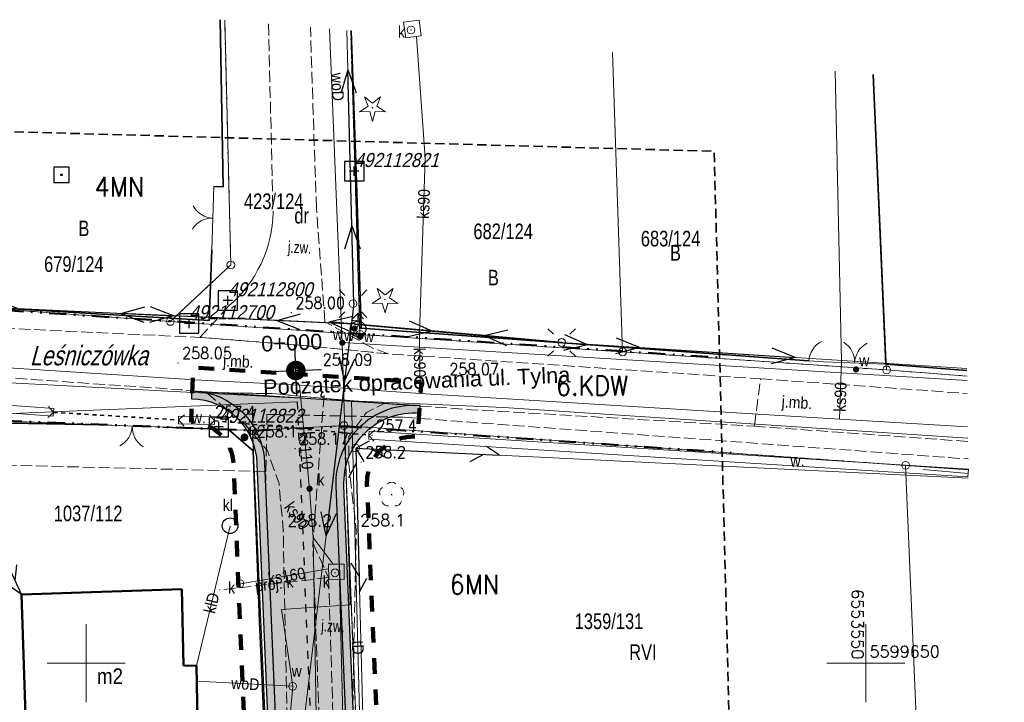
# Model space of a CAD drawing. Header units: metres. Extents: x 6553410 to 6553682, y 5599441 to 5599693.
# Tile 18 of 19: x 6553496 to 6553559, y 5599647 to 5599691. Entities that reach past the tile are written whole.
import ezdxf
from ezdxf.enums import TextEntityAlignment as Align

# ---------------------------------------------------------------- set-up
doc = ezdxf.new("R2010")
doc.units = ezdxf.units.M
doc.header["$LTSCALE"] = 0.5
for name, pattern in [('1 1', [2, 1, -1]), ('1.5_0.5', [2, 1.5, -0.5]), ('2', [0.9, 0.6, -0.3]), ('219-500', [0]), ('egkk-500', [2, 1.5, -0.5]), ('egug-500', [1, 0.5, -0.5]), ('GAW', [5.1, 2.2, -0.97, 0, -0.96, 0, -0.97]), ('otkz_500', [1, 0.5, -0.5]), ('otob_500', [0]), ('otof_500', [0]), ('suep_nn_500', [0]), ('sutp_500', [0])]:
    doc.linetypes.add(name, pattern=pattern)
doc.layers.get('0').update_dxf_attribs({"color": 2, "linetype": 'CONTINUOUS', "lineweight": 5})
for name, color, linetype in [('202-punkt graniczny', 7, 'CONTINUOUS'), ('210-oznaczenie konturu użytku gruntowego', 7, 'CONTINUOUS'), ('211-numer działki ewidencyjnej', 7, 'CONTINUOUS'), ('217-kontur klasyfikacyjny', 7, 'CONTINUOUS'), ('218-kontur użytku gruntowego', 7, 'CONTINUOUS'), ('219-działka ewidencyjna', 7, 'CONTINUOUS'), ('312-budynek ewidencyjny', 7, 'CONTINUOUS'), ('312-oznaczenie budynku ewidencyjnego-Atr117', 7, 'CONTINUOUS'), ('994-Nazwa ulicy', 7, 'CONTINUOUS'), ('brama', 7, 'CONTINUOUS'), ('budynek projektowany (punkt)', 7, 'CONTINUOUS'), ('drzewo iglaste', 7, 'CONTINUOUS'), ('drzewo liściaste', 7, 'CONTINUOUS'), ('furtka', 7, 'CONTINUOUS'), ('ga_kilometraz_opis', 7, 'CONTINUOUS'), ('hydrant', 7, 'CONTINUOUS'), ('jezdnia', 7, 'CONTINUOUS'), ('jezdnia-Atr17', 7, 'CONTINUOUS'), ('komora podziemna', 7, 'CONTINUOUS'), ('latarnia', 7, 'CONTINUOUS'), ('ogrodzenie trwałe', 7, 'CONTINUOUS'), ('osadnik  szambo', 7, 'CONTINUOUS'), ('osadnik  szambo-Atr17', 7, 'CONTINUOUS'), ('OTRN_O', 7, 'CONTINUOUS'), ('PROJ_JP', 4, 'CONTINUOUS'), ('przepust', 7, 'CONTINUOUS'), ('przewód elektroenergetyczny niskiego napięcia', 7, 'CONTINUOUS'), ('przewód gazowy - ob. projektowany', 7, 'CONTINUOUS'), ('przewód kanalizacyjny', 7, 'CONTINUOUS'), ('przewód kanalizacyjny - ob. projektowany', 7, 'CONTINUOUS'), ('przewód kanalizacyjny - ob. projektowany-Atr1', 7, 'CONTINUOUS'), ('przewód kanalizacyjny-Atr1', 7, 'CONTINUOUS'), ('przewód telekomunikacyjny napowietrzny', 7, 'CONTINUOUS'), ('przewód telekomunikacyjny podziemny', 7, 'CONTINUOUS'), ('przewód telekomunikacyjny podziemny-Atr1', 7, 'CONTINUOUS'), ('przewód wodociągowy', 7, 'CONTINUOUS'), ('przewód wodociągowy-Atr1', 7, 'CONTINUOUS'), ('PWYMIAR', 7, 'CONTINUOUS'), ('rzędna', 7, 'CONTINUOUS'), ('rów przydrożny (linia)', 7, 'CONTINUOUS'), ('rów przydrożny (linia)-Atr17', 7, 'CONTINUOUS'), ('studnia kanalizacyjna', 7, 'CONTINUOUS'), ('studnia kanalizacyjna-Atr17', 7, 'CONTINUOUS'), ('Szczegółowa osnowa geodezyjna pozioma', 7, 'CONTINUOUS'), ('Szczegółowa osnowa geodezyjna pozioma-Atr103', 7, 'CONTINUOUS'), ('słup przewodów napowietrznych', 7, 'CONTINUOUS'), ('słupek telekomunikacyjny', 7, 'CONTINUOUS'), ('słupek telekomunikacyjny-Atr17', 7, 'CONTINUOUS'), ('właz do komory lub kanału - okrągły', 7, 'CONTINUOUS'), ('właz do komory lub kanału - okrągły-Atr17', 7, 'CONTINUOUS'), ('Zakres', 7, 'CONTINUOUS'), ('zasuwa lub zawór', 7, 'CONTINUOUS'), ('zasuwa lub zawór-Atr17', 7, 'CONTINUOUS'), ('zzz.gaTrasa', 7, 'CONTINUOUS'), ('zzz.gaTrasaKM', 7, 'CONTINUOUS')]:
    doc.layers.add(name, color=color, linetype=linetype)
for name, color, linetype, lineweight, true_color in [('OTO', 7, 'CONTINUOUS', 20, 0x000000), ('OTRN', 7, 'CONTINUOUS', 20, 0x000000), ('OTRS', 7, 'CONTINUOUS', 20, 0x000000), ('OTRS_O', 7, 'CONTINUOUS', 20, 0x000000)]:
    doc.layers.add(name, color=color, linetype=linetype, lineweight=lineweight, true_color=true_color)
doc.styles.add('BDOT', font='SIMPLEX', dxfattribs={"width": 0.9})
doc.styles.add('GA4-ATR-TEXT', font='arial.ttf', dxfattribs={"width": 0.9})
doc.styles.add('GA_OPIS_1', font='arial.ttf')
doc.styles.add('MZSK', font='SIMPLEX', dxfattribs={"width": 0.9, "height": 0.75})
doc.styles.get("Standard").update_dxf_attribs({"font": 'Working1250', "width": 0.75})
doc.linetypes.add('902-500', pattern='A,3.75,0,[1,ksztalty.shx,S=0.5,R=0,X=0,Y=0],3.75', length=7.5)
doc.linetypes.add('OTOO', pattern='A,7.5,[30,msgB.shx,S=1.28,R=0,X=0,Y=0],7.5', length=15)

# ---------------------------------------------------------------- blocks, each defined once
blk = doc.blocks.new('SUKM')
at = {"color": 0, "linetype": 'Continuous'}
blk.add_circle((0, 0), 0.5, dxfattribs=at)
blk = doc.blocks.new('US15')
at = {"color": 0, "linetype": 'Continuous', "lineweight": 13}
blk.add_circle((0, 0), 0.25, dxfattribs=at)
blk = doc.blocks.new('PW01')
at = {"linetype": 'Continuous', "lineweight": 13}
h = blk.add_hatch(color=0, dxfattribs=at)
edge = h.paths.add_edge_path()
edge.add_arc((0, 0), 0.045, 0, 360)
blk = doc.blocks.new('US09')
at = {"linetype": 'Continuous', "lineweight": 0}
h = blk.add_hatch(color=0, dxfattribs=at)
edge = h.paths.add_edge_path()
edge.add_arc((0, 0), 0.25, 0, 360)
blk = doc.blocks.new('US22')
at = {"color": 0, "linetype": 'Continuous', "lineweight": 13}
blk.add_circle((0, 0), 0.25, dxfattribs=at)
blk = doc.blocks.new('US25')
at = {"linetype": 'Continuous', "lineweight": 0}
h = blk.add_hatch(color=0, dxfattribs=at)
edge = h.paths.add_edge_path()
edge.add_arc((0, 0), 0.2, 0, 360)
blk = doc.blocks.new('SM01')
at = {"color": 0, "linetype": 'Continuous', "lineweight": 13}
for p, q in [((-0.53, 0.531), (-0.883, 0.884)), ((0.531, 0.531), (0.884, 0.884)), ((-0.53, -0.53), (-0.883, -0.883)), ((0.531, -0.53), (0.884, -0.883))]:
    blk.add_line(p, q, dxfattribs=at)
blk.add_circle((0, 0), 0.25, dxfattribs=at)
blk = doc.blocks.new('SUWH')
at = {"color": 0, "linetype": 'Continuous'}
for p in [(-0.354, 0.646), (0, 0.5), (0.354, 0.646)]:
    blk.add_line(p, (0, 1), dxfattribs=at)
blk.add_circle((0, 0), 0.5, dxfattribs=at)
blk = doc.blocks.new('OP011')
at = {"linetype": 'Continuous', "lineweight": 13}
h = blk.add_hatch(color=0, dxfattribs=at)
edge = h.paths.add_edge_path()
edge.add_arc((0, 0), 0.05, 0, 360)
at = {"color": 0, "linetype": 'Continuous', "lineweight": 13}
for p, q in [((-0.283, 0.093), (-0.512, 0.706)), ((-0.512, 0.706), (0, 0.299)), ((0, 0.299), (0.512, 0.706)), ((0.512, 0.706), (0.283, 0.093)), ((-0.828, -0.268), (-0.283, 0.093)), ((0.283, 0.093), (0.828, -0.268)), ((-0.175, -0.24), (-0.828, -0.268)), ((0, -0.87), (-0.175, -0.24)), ((0.175, -0.24), (0, -0.87)), ((0.828, -0.268), (0.175, -0.24))]:
    blk.add_line(p, q, dxfattribs=at)
blk = doc.blocks.new('OP021')
at = {"linetype": 'Continuous', "lineweight": 13}
h = blk.add_hatch(color=0, dxfattribs=at)
edge = h.paths.add_edge_path()
edge.add_arc((0, 0), 0.05, 0, 360)
at = {"color": 0, "linetype": 'Continuous', "lineweight": 13}
for centre, start, end in [((0, 0.4), 49.272, 130.728), ((-0.38, 0.124), 121.308, 202.548), ((0.38, 0.124), 337.452, 58.692), ((-0.235, -0.324), 193.221, 274.871), ((0.235, -0.324), 265.129, 346.779)]:
    blk.add_arc(centre, 0.4, start, end, dxfattribs=at)
blk = doc.blocks.new('SUEP1')
at = {"color": 0, "linetype": 'Continuous'}
for p, q in [((0, 0), (5, 0)), ((5, 0), (3.5, 0.5)), ((5, 0), (3.5, -0.5)), ((5, 0), (15, 0)), ((15, 0), (13.5, 0.5)), ((15, 0), (13.5, -0.5))]:
    blk.add_line(p, q, dxfattribs=at)
blk = doc.blocks.new('SUTP')
at = {"color": 0, "linetype": 'Continuous'}
for p, q in [((0, 0), (0.866, 0.5)), ((0, 0), (9.232, 0)), ((1.866, -0.5), (1, 0)), ((7.366, -0.5), (8.232, 0)), ((9.232, 0), (8.366, 0.5))]:
    blk.add_line(p, q, dxfattribs=at)
blk = doc.blocks.new('IB05')
at = {"color": 0, "linetype": 'Continuous', "lineweight": 13}
for q in [(0.354, 0.354), (0.354, -0.354)]:
    blk.add_line((0, 0), q, dxfattribs=at)
blk = doc.blocks.new('OK02')
at = {"color": 0, "linetype": 'Continuous', "lineweight": 0}
for centre, start, end in [((-1.5, 0), 0, 60), ((1.5, 0), 120, 180)]:
    blk.add_arc(centre, 1.5, start, end, dxfattribs=at)
blk = doc.blocks.new('OK04')
at = {"color": 0, "linetype": 'Continuous', "lineweight": 0}
blk.add_arc((1.5, 0.001), 1.5, 120, 180, dxfattribs=at)
blk = doc.blocks.new('202')
at = {"color": 0, "linetype": 'Continuous', "lineweight": 0}
blk.add_circle((0, 0), 0.25, dxfattribs=at)
blk = doc.blocks.new('EGBB2')
at = {"color": 0, "lineweight": -3}
blk.add_lwpolyline([(-0.5, -0.5), (0.5, -0.5), (0.5, 0.5), (-0.5, 0.5)], close=True, dxfattribs=at)
blk.add_circle((0, 0), 0.05, dxfattribs=at)
blk = doc.blocks.new('OSSP')
at = {"color": 0}
for p, q in [((-0.626, 0.625), (-0.626, -0.625)), ((-0.626, 0.625), (-0.626, -0.625)), ((0.624, 0.625), (-0.626, 0.625)), ((0.624, 0.625), (-0.626, 0.625)), ((0.3, 0), (-0.3, 0)), ((0.3, 0), (-0.3, 0)), ((0, -0.3), (0, 0.3)), ((0, -0.3), (0, 0.3)), ((0.624, -0.625), (0.624, 0.625)), ((0.624, -0.625), (0.624, 0.625)), ((-0.626, -0.625), (0.624, -0.625)), ((-0.626, -0.625), (0.624, -0.625))]:
    blk.add_line(p, q, dxfattribs=at)
blk = doc.blocks.new('OTRS')
at = {"layer": 'OTRS', "color": 0, "lineweight": -3, "const_width": 0.09}
blk.add_lwpolyline([(-0.04, 0, 1), (0.04, 0, 1)], format="xyb", close=True, dxfattribs=at)
at = {"layer": 'OTRS_O', "color": 0, "style": 'BDOT'}
blk.add_attdef('RZEDNA', (0.51, 0.52), '', height=1.5, dxfattribs=at)
blk = doc.blocks.new('OTRN')
at = {"layer": 'OTRN', "color": 0, "const_width": 0.09}
blk.add_lwpolyline([(-0.04, 0, 1), (0.04, 0, 1)], format="xyb", close=True, dxfattribs=at)
at = {"layer": 'OTRN_O', "color": 0, "style": 'BDOT'}
blk.add_attdef('RZEDNA', (0.51, 0.52), '', height=1.5, dxfattribs=at)
blk = doc.blocks.new('gaRoadStartPoint')
at = {"layer": 'ga_kilometraz_opis'}
for p, q in [((0, 3.3), (0, -3.3)), ((3.3, 0), (-3.3, 0))]:
    blk.add_line(p, q, dxfattribs=at)
at = {"layer": 'ga_kilometraz_opis', "const_width": 1}
blk.add_lwpolyline([(-0.75, 0, 1), (0.75, 0, 1)], format="xyb", close=True, dxfattribs=at)
at = {"layer": 'ga_kilometraz_opis', "style": 'GA_OPIS_1'}
for tag, p in [('GAROADNAME', (4.3, 2)), ('GAPOSITIONSTART', (4.3, -2))]:
    blk.add_attdef(tag, p, '', height=2, dxfattribs=at)
at = {"layer": 'ga_kilometraz_opis', "style": 'GA_OPIS_1', "flags": 1}
blk.add_attdef('GAOBJNAME', (4.42, -4.86), '', height=0.3, dxfattribs=at)
blk = doc.blocks.new('z.ga4.PosMarkerR')
at = {"linetype": 'Continuous', "lineweight": 0}
blk.add_line((36.59, 0), (0, 0), dxfattribs=at)
at = {"linetype": 'Continuous', "lineweight": 0, "style": 'GA4-ATR-TEXT', "width": 0.9}
blk.add_attdef('GAROADPOS', text='', height=2, dxfattribs=at).set_placement((36.59, 1), align=Align.RIGHT)

msp = doc.modelspace()

# ---------------------------------------------------------------- hatches: boundary and pattern name
at = {"layer": 'PROJ_JP'}
h = msp.add_hatch(color=256, dxfattribs=at)
h.paths.add_polyline_path([(6553521.406, 5599666.523), (6553521.256, 5599666.532, 0.441186), (6553516.015, 5599661.329), (6553517.063, 5599636.368), (6553517.536, 5599625.182), (6553518.036, 5599625.203), (6553517.563, 5599636.389), (6553516.514, 5599661.349, -0.450168), (6553521.366, 5599666.024), (6553521.357, 5599666.025), (6553521.393, 5599666.524)])
h.paths.add_polyline_path([(6553510.949, 5599662.789), (6553511.777, 5599643.079), (6553512.277, 5599643.101), (6553511.449, 5599662.805, 0.375437), (6553507.204, 5599667.436), (6553506.802, 5599667.462), (6553506.784, 5599666.964, -0.400371)])
h = msp.add_hatch(color=30, dxfattribs=at)
h.paths.add_polyline_path([(6553519.183, 5599486.201), (6553519.506, 5599478.232), (6553521.753, 5599478.332), (6553520.772, 5599502.572), (6553519.773, 5599524.813), (6553519.016, 5599542.214), (6553517.802, 5599568.404), (6553517.092, 5599584.326), (6553516.645, 5599594.147), (6553515.834, 5599612.185), (6553514.815, 5599636.274), (6553513.523, 5599667.029), (6553507.204, 5599667.436, -0.375437), (6553511.449, 5599662.805), (6553512.567, 5599636.179), (6553513.586, 5599612.087), (6553514.397, 5599594.045), (6553514.845, 5599584.225), (6553515.554, 5599568.302), (6553516.768, 5599542.113), (6553517.525, 5599524.714), (6553518.415, 5599504.902, -0.113833), (6553518.009, 5599502.692), (6553518.323, 5599495.798, -0.157382), (6553518.853, 5599494.356)])
h.paths.add_polyline_path([(6553520.05, 5599568.506), (6553519.638, 5599577.749, -0.154359), (6553520.106, 5599579.496), (6553519.858, 5599585.047, -0.154355), (6553519.235, 5599586.745), (6553518.893, 5599594.249), (6553518.081, 5599612.283), (6553517.063, 5599636.368), (6553516.015, 5599661.329, -0.441186), (6553521.256, 5599666.532), (6553513.523, 5599667.029), (6553514.815, 5599636.274), (6553515.834, 5599612.185), (6553516.645, 5599594.147), (6553517.092, 5599584.326), (6553517.802, 5599568.404), (6553519.016, 5599542.214), (6553519.773, 5599524.813), (6553520.772, 5599502.572), (6553521.753, 5599478.332), (6553524.001, 5599478.431), (6553523.02, 5599502.668), (6553522.121, 5599522.678, -0.149829), (6553522.56, 5599524.381), (6553522.308, 5599530.029, -0.148974), (6553521.726, 5599531.678), (6553521.263, 5599542.315)])

# ---------------------------------------------------------------- linework, layer by layer
at = {"color": 0}
for p, q in [((6553500, 5599647.5), (6553500, 5599652.5)), ((6553550, 5599647.5), (6553550, 5599652.5)), ((6553497.5, 5599650), (6553502.5, 5599650)), ((6553547.5, 5599650), (6553552.5, 5599650))]:
    msp.add_line(p, q, dxfattribs=at)
at = {"color": 182, "linetype": 'GAW', "lineweight": 50, "transparency": 33554585}
for points in [[(6553483.913, 5599673.365), (6553540.938, 5599669.571)], [(6553483.79, 5599665.971), (6553510.737, 5599664.919), (6553516.595, 5599665.189), (6553541.366, 5599663.493)]]:
    msp.add_lwpolyline(points, dxfattribs=at)
at = {"layer": '217-kontur klasyfikacyjny', "color": 3, "linetype": 'egkk-500', "lineweight": 18, "flags": 128}
for points in [[(6553552.56, 5599662.69), (6553516.54, 5599665.24)], [(6553516.54, 5599665.24), (6553517.7, 5599636.4)]]:
    msp.add_lwpolyline(points, dxfattribs=at)
at = {"layer": '217-kontur klasyfikacyjny', "color": 3, "linetype": 'egkk-500', "lineweight": 18}
msp.add_lwpolyline([(6553556.571, 5599662.407), (6553552.56, 5599662.69)], dxfattribs=at)
at = {"layer": '218-kontur użytku gruntowego', "color": 3, "linetype": 'egug-500', "lineweight": 18}
for points in [[(6553509.28, 5599675.54), (6553508.886, 5599691.244)], [(6553516.968, 5599690.566), (6553517.56, 5599671.09)], [(6553551.34, 5599668.81), (6553556.498, 5599668.411)], [(6553556.571, 5599662.407), (6553552.56, 5599662.69)]]:
    msp.add_lwpolyline(points, dxfattribs=at)
at = {"layer": '218-kontur użytku gruntowego', "color": 3, "linetype": 'egug-500', "lineweight": 18, "flags": 128}
for points in [[(6553505.4, 5599671.92), (6553509.28, 5599675.54)], [(6553492.45, 5599672.85), (6553505.4, 5599671.92)], [(6553517.56, 5599671.09), (6553534.41, 5599669.97)], [(6553534.41, 5599669.97), (6553551.34, 5599668.81)], [(6553510.67, 5599664.93), (6553490.68, 5599665.68)], [(6553516.54, 5599665.24), (6553510.67, 5599664.93)], [(6553517.7, 5599636.4), (6553516.54, 5599665.24)], [(6553552.56, 5599662.69), (6553516.54, 5599665.24)], [(6553510.67, 5599664.93), (6553512.18, 5599630.46)]]:
    msp.add_lwpolyline(points, dxfattribs=at)
at = {"layer": '219-działka ewidencyjna', "color": 7, "linetype": '219-500', "lineweight": 18}
for points in [[(6553509.28, 5599675.54), (6553508.886, 5599691.244)], [(6553516.968, 5599690.566), (6553517.56, 5599671.09)], [(6553533.749, 5599689.159), (6553534.41, 5599669.97)], [(6553550.497, 5599687.754), (6553551.34, 5599668.81)], [(6553556.498, 5599668.411), (6553551.34, 5599668.81)], [(6553556.571, 5599662.407), (6553552.56, 5599662.69)]]:
    msp.add_lwpolyline(points, dxfattribs=at)
at = {"layer": '219-działka ewidencyjna', "color": 7, "linetype": '219-500', "lineweight": 18, "flags": 128}
for points in [[(6553505.4, 5599671.92), (6553509.28, 5599675.54)], [(6553505.4, 5599671.92), (6553492.45, 5599672.85)], [(6553505.4, 5599671.92), (6553517.56, 5599671.09)], [(6553534.41, 5599669.97), (6553517.56, 5599671.09)], [(6553534.41, 5599669.97), (6553551.34, 5599668.81)], [(6553510.67, 5599664.93), (6553490.68, 5599665.68)], [(6553516.54, 5599665.24), (6553510.67, 5599664.93)], [(6553517.7, 5599636.4), (6553516.54, 5599665.24)], [(6553516.54, 5599665.24), (6553552.56, 5599662.69)], [(6553512.18, 5599630.46), (6553510.67, 5599664.93)], [(6553553.66, 5599636.49), (6553552.56, 5599662.69)]]:
    msp.add_lwpolyline(points, dxfattribs=at)
at = {"layer": '312-budynek ewidencyjny', "color": 7, "linetype": 'Continuous', "lineweight": 50, "flags": 128}
for points in [[(6553506.14, 5599654.76), (6553495.85, 5599654.4)], [(6553495.85, 5599654.4), (6553496.13, 5599646.04)], [(6553506.25, 5599649.86), (6553506.14, 5599654.76)], [(6553507.08, 5599649.83), (6553506.25, 5599649.86)], [(6553507.21, 5599642.82), (6553507.08, 5599649.83)]]:
    msp.add_lwpolyline(points, dxfattribs=at)
at = {"layer": 'brama', "color": 7, "linetype": 'otob_500', "lineweight": 18, "flags": 128}
for points in [[(6553508.07, 5599676.51), (6553508.2, 5599680.58)], [(6553547.29, 5599669.33), (6553551.29, 5599669.18)], [(6553504.96, 5599665.13), (6553500.96, 5599665.29)]]:
    msp.add_lwpolyline(points, dxfattribs=at)
at = {"layer": 'furtka', "color": 7, "linetype": 'otof_500', "lineweight": 18, "flags": 128}
msp.add_lwpolyline([(6553546.35, 5599669.39), (6553547.29, 5599669.33)], dxfattribs=at)
at = {"layer": 'jezdnia', "color": 7, "linetype": '1.5_0.5', "lineweight": 18}
for points in [[(6553511.692, 5599691.009), (6553511.99, 5599678.93), (6553511.97, 5599678.5), (6553511.93, 5599678.08), (6553511.86, 5599677.65), (6553511.78, 5599677.23), (6553511.67, 5599676.82), (6553511.54, 5599676.41), (6553511.39, 5599676.01), (6553511.22, 5599675.62), (6553511.02, 5599675.24), (6553510.81, 5599674.87), (6553510.58, 5599674.51), (6553510.33, 5599674.16), (6553510.06, 5599673.82), (6553510, 5599673.75), (6553509.78, 5599673.5), (6553509.48, 5599673.2), (6553509.16, 5599672.91), (6553507.295, 5599670.894), (6553513.721, 5599670.393), (6553519.391, 5599669.841), (6553518.38, 5599670.21), (6553515.32, 5599671.9), (6553514.77, 5599679.18), (6553514.381, 5599690.783)], [(6553556.549, 5599664.221), (6553542.86, 5599665.2), (6553543.25, 5599668.24), (6553556.512, 5599667.302)]]:
    msp.add_lwpolyline(points, dxfattribs=at)
at = {"layer": 'jezdnia', "color": 7, "linetype": '1.5_0.5', "lineweight": 18, "flags": 128}
for points in [[(6553542.86, 5599665.2), (6553543.25, 5599668.24), (6553519.391, 5599669.841), (6553513.721, 5599670.393), (6553507.295, 5599670.894), (6553488.52, 5599671.78), (6553488.42, 5599668.76), (6553506.096, 5599667.537), (6553507.706, 5599667.361), (6553511.935, 5599667.29), (6553519.114, 5599666.649), (6553524.704, 5599666.261)], [(6553512.93, 5599625.86), (6553517.57, 5599625.88), (6553517.027, 5599643.381), (6553517.323, 5599658.541), (6553516.845, 5599662.784), (6553516.853, 5599664.54), (6553517.979, 5599666.087), (6553519.114, 5599666.649), (6553511.935, 5599667.29), (6553507.706, 5599667.361), (6553510.225, 5599665.292), (6553511.623, 5599663.638), (6553512.374, 5599661.527), (6553512.642, 5599658.519), (6553512.885, 5599646.47)]]:
    msp.add_lwpolyline(points, close=True, dxfattribs=at)
at = {"layer": 'komora podziemna', "color": 34, "linetype": 'Continuous', "lineweight": 18, "flags": 128}
for points in [[(6553520.36, 5599691.1), (6553521.36, 5599691.23), (6553521.49, 5599690.24), (6553520.5, 5599690.11)], [(6553515.55, 5599656.35), (6553516.55, 5599656.36), (6553516.56, 5599655.36), (6553515.56, 5599655.35)]]:
    msp.add_lwpolyline(points, close=True, dxfattribs=at)
at = {"layer": 'ogrodzenie trwałe', "color": 7, "linetype": '902-500', "lineweight": 35}
msp.add_lwpolyline([(6553551.29, 5599669.18), (6553556.494, 5599668.764)], dxfattribs=at)
at = {"layer": 'OTO', "color": 18, "linetype": 'OTOO', "lineweight": 35, "true_color": 0x000000}
for points in [[(6553508.2, 5599680.58), (6553508.78, 5599680.54), (6553508.595, 5599691.268)], [(6553517.32, 5599681.5), (6553517.002, 5599690.563)], [(6553551.29, 5599669.18), (6553550.478, 5599687.756)]]:
    msp.add_lwpolyline(points, dxfattribs=at)
at = {"layer": 'OTO', "color": 18, "linetype": 'OTOO', "lineweight": 35, "true_color": 0x000000, "flags": 128}
for points in [[(6553534.39, 5599670.26), (6553517.63, 5599671.48), (6553517.32, 5599681.5)], [(6553481.01, 5599674.9), (6553482.99, 5599673.61), (6553494.89, 5599672.75), (6553507.9, 5599671.98), (6553508.07, 5599676.51)], [(6553534.39, 5599670.26), (6553546.35, 5599669.39)], [(6553482.12, 5599665.86), (6553490.45, 5599665.49), (6553500.96, 5599665.29)], [(6553504.96, 5599665.13), (6553509.13, 5599664.98), (6553510.71, 5599663.62), (6553511.11, 5599652.67), (6553511.54, 5599643.07), (6553510.02, 5599641.64)]]:
    msp.add_lwpolyline(points, dxfattribs=at)
at = {"layer": 'PROJ_JP'}
for p, q in [((6553506.763, 5599667.464), (6553506.754, 5599666.964)), ((6553506.763, 5599667.464), (6553521.406, 5599666.523)), ((6553521.406, 5599666.523), (6553521.366, 5599666.024))]:
    msp.add_line(p, q, dxfattribs=at)
at = {"layer": 'PROJ_JP', "color": 6, "linetype": '1 1', "lineweight": 100, "ltscale": 2, "flags": 128}
msp.add_lwpolyline([(6553510.621, 5599634.868), (6553509.45, 5599662.742, 0.403752), (6553506.727, 5599665.464), (6553506.859, 5599668.961), (6553521.502, 5599668.02), (6553521.248, 5599664.529, 0.450168), (6553518.013, 5599661.412), (6553519.062, 5599636.453), (6553519.984, 5599614.631)], format="xyb", dxfattribs=at)
at = {"layer": 'PROJ_JP', "flags": 128}
for points in [[(6553506.763, 5599667.464), (6553506.763, 5599667.464, -0.402091), (6553511.449, 5599662.805), (6553512.567, 5599636.179), (6553513.586, 5599612.087), (6553514.397, 5599594.045), (6553514.845, 5599584.225), (6553515.554, 5599568.302), (6553516.768, 5599542.113), (6553517.525, 5599524.714), (6553518.415, 5599504.902, -0.358521), (6553514.603, 5599499.82)], [(6553506.754, 5599666.964, -0.402394), (6553510.949, 5599662.789), (6553511.777, 5599643.079)], [(6553521.406, 5599666.523), (6553521.406, 5599666.523, 0.450168), (6553516.015, 5599661.329), (6553517.063, 5599636.368), (6553518.081, 5599612.283), (6553518.893, 5599594.249), (6553519.235, 5599586.745, 0.401625), (6553522.239, 5599583.881), (6553522.962, 5599583.883)], [(6553521.366, 5599666.024, 0.450168), (6553516.514, 5599661.349), (6553517.563, 5599636.389), (6553518.036, 5599625.203)]]:
    msp.add_lwpolyline(points, format="xyb", dxfattribs=at)
at = {"layer": 'przepust', "color": 7, "linetype": 'otkz_500', "lineweight": 35, "flags": 128}
for points in [[(6553497.91, 5599666.09), (6553505.93, 5599665.6)], [(6553508.24, 5599665.55), (6553518.14, 5599664.63)]]:
    msp.add_lwpolyline(points, dxfattribs=at)
at = {"layer": 'przewód elektroenergetyczny niskiego napięcia', "color": 1, "linetype": 'suep_nn_500', "lineweight": 18}
for points in [[(6553516.73, 5599690.586), (6553517.16, 5599673.06)], [(6553530.5, 5599670.57), (6553556.492, 5599668.901)]]:
    msp.add_lwpolyline(points, dxfattribs=at)
at = {"layer": 'przewód elektroenergetyczny niskiego napięcia', "color": 1, "linetype": 'suep_nn_500', "lineweight": 18, "flags": 128}
for points in [[(6553490.61, 5599672.97), (6553517.22, 5599671.74)], [(6553517.16, 5599673.06), (6553512, 5599629.72)], [(6553517.22, 5599671.74), (6553530.5, 5599670.57)]]:
    msp.add_lwpolyline(points, dxfattribs=at)
at = {"layer": 'przewód gazowy - ob. projektowany', "color": 40, "linetype": '1.5_0.5', "lineweight": 18}
for points in [[(6553558.889, 5599471.733), (6553523.09, 5599471.96), (6553522.87, 5599478.01), (6553521.33, 5599512.85), (6553521.14, 5599521.23), (6553520.93, 5599526.03), (6553517.86, 5599525.93), (6553517.73, 5599528.68), (6553517.8, 5599532.83), (6553517.27, 5599543.67), (6553516.42, 5599553.73), (6553515.79, 5599571.41), (6553515.48, 5599580.91), (6553514.53, 5599588.64), (6553513.91, 5599603.89), (6553518.08, 5599604.07), (6553516.9, 5599632.52), (6553512.74, 5599632.47), (6553511.51, 5599661.34), (6553511.53, 5599662.29), (6553511.6, 5599665.96), (6553520.39, 5599665.77), (6553556.563, 5599663.101)], [(6553511.53, 5599662.29), (6553490.8, 5599662.8), (6553489.91, 5599662.83), (6553489.86, 5599661.93), (6553470.55, 5599662.53), (6553470.55, 5599663.3), (6553470.54, 5599665.03), (6553464.955, 5599665.072)]]:
    msp.add_lwpolyline(points, dxfattribs=at)
at = {"layer": 'przewód kanalizacyjny', "color": 34, "linetype": 'Continuous', "lineweight": 18, "flags": 128}
for points in [[(6553521.19, 5599690.2), (6553521.74, 5599682.39), (6553521.38, 5599671.14)], [(6553521.38, 5599671.14), (6553521.42, 5599667.3)], [(6553548.45, 5599669.4), (6553548.32, 5599665.66)], [(6553513.69, 5599667.84), (6553514.33, 5599661.19), (6553514.56, 5599658.07)], [(6553509.23, 5599658.82), (6553507.08, 5599649.83)], [(6553514.56, 5599658.07), (6553515.84, 5599656.35)], [(6553514.56, 5599658.07), (6553515.24, 5599617.39), (6553515.25, 5599616.89), (6553515.36, 5599608.09)], [(6553509.87, 5599655.1), (6553515.55, 5599656.05)], [(6553516.25, 5599655.36), (6553516.77, 5599634.25)]]:
    msp.add_lwpolyline(points, dxfattribs=at)
at = {"layer": 'przewód kanalizacyjny', "color": 34, "linetype": 'Continuous', "lineweight": 18}
for points in [[(6553548.048, 5599687.959), (6553548.45, 5599669.4)], [(6553521.42, 5599667.3), (6553513.69, 5599667.84), (6553506.97, 5599668.17), (6553506.32, 5599668.21), (6553476.05, 5599670.17), (6553465.065, 5599670.491)], [(6553521.42, 5599667.3), (6553548.32, 5599665.66), (6553556.538, 5599665.163)]]:
    msp.add_lwpolyline(points, dxfattribs=at)
at = {"layer": 'przewód kanalizacyjny - ob. projektowany', "color": 34, "linetype": '1.5_0.5', "lineweight": 18, "flags": 128}
for points in [[(6553515.26, 5599667.16), (6553514.54, 5599657.73), (6553518.59, 5599543.84), (6553519.49, 5599527.5), (6553520.76, 5599504.17), (6553520.98, 5599499.5), (6553521.98, 5599479.46)], [(6553514.54, 5599657.73), (6553515.55, 5599655.49)], [(6553515.55, 5599655.49), (6553508.56, 5599654.7)], [(6553515.55, 5599655.49), (6553516.24, 5599633.92), (6553527.59, 5599633.91)]]:
    msp.add_lwpolyline(points, dxfattribs=at)
at = {"layer": 'przewód telekomunikacyjny napowietrzny', "color": 30, "linetype": 'sutp_500', "lineweight": 18, "flags": 128}
for points in [[(6553495.85, 5599654.4), (6553490.59, 5599665.91)], [(6553517.29, 5599663.8), (6553519.81, 5599568.04)]]:
    msp.add_lwpolyline(points, dxfattribs=at)
at = {"layer": 'przewód telekomunikacyjny napowietrzny', "color": 30, "linetype": 'sutp_500', "lineweight": 18}
msp.add_lwpolyline([(6553517.29, 5599663.8), (6553556.578, 5599661.874)], dxfattribs=at)
at = {"layer": 'przewód telekomunikacyjny podziemny', "color": 30, "linetype": 'Continuous', "lineweight": 18}
for points in [[(6553465.046, 5599669.572), (6553517.03, 5599666.82), (6553526.8, 5599666.41), (6553556.547, 5599664.432)], [(6553517.03, 5599666.82), (6553518.5, 5599609.44), (6553519.18, 5599593.05), (6553521.15, 5599547.68), (6553521.95, 5599514.86), (6553523.92, 5599478.44), (6553516.03, 5599467.21), (6553517.168, 5599444.501)], [(6553553.69, 5599662.43), (6553556.574, 5599662.175)]]:
    msp.add_lwpolyline(points, dxfattribs=at)
at = {"layer": 'przewód wodociągowy', "color": 5, "linetype": 'Continuous', "lineweight": 18}
for points in [[(6553515.606, 5599690.68), (6553516.43, 5599670.55), (6553516.93, 5599653.74), (6553512.54, 5599653.44), (6553513.25, 5599648.52), (6553511.38, 5599627.72), (6553512.51, 5599600.29), (6553513.56, 5599577.7), (6553514.98, 5599553.25), (6553513.57, 5599531.85), (6553514.31, 5599503.32), (6553514.45, 5599500.14), (6553513.9, 5599496.9)], [(6553516.43, 5599670.56), (6553556.502, 5599668.125)]]:
    msp.add_lwpolyline(points, dxfattribs=at)
at = {"layer": 'przewód wodociągowy', "color": 5, "linetype": 'Continuous', "lineweight": 18, "flags": 128}
msp.add_lwpolyline([(6553513.25, 5599648.52), (6553507.1, 5599648.85)], dxfattribs=at)
at = {"layer": 'rów przydrożny (linia)', "color": 0, "linetype": 'CONTINUOUS', "lineweight": 18}
for p, q in [((6553497.928, 5599666.339), (6553483.798, 5599667.369)), ((6553497.892, 5599665.841), (6553483.762, 5599666.871)), ((6553497.892, 5599665.841), (6553497.91, 5599666.09)), ((6553497.928, 5599666.339), (6553497.91, 5599666.09)), ((6553505.935, 5599665.85), (6553505.93, 5599665.6)), ((6553505.935, 5599665.85), (6553508.246, 5599665.8)), ((6553508.246, 5599665.8), (6553508.24, 5599665.55)), ((6553505.924, 5599665.35), (6553505.93, 5599665.6)), ((6553505.924, 5599665.35), (6553508.235, 5599665.3)), ((6553508.235, 5599665.3), (6553508.24, 5599665.55)), ((6553518.124, 5599664.38), (6553518.14, 5599664.63)), ((6553518.156, 5599664.88), (6553518.14, 5599664.63)), ((6553556.59, 5599662.452), (6553518.156, 5599664.88)), ((6553556.558, 5599661.953), (6553518.124, 5599664.38)), ((6553556.558, 5599661.953), (6553556.574, 5599662.202)), ((6553556.59, 5599662.452), (6553556.574, 5599662.202))]:
    msp.add_line(p, q, dxfattribs=at)
at = {"layer": 'Zakres', "color": 6, "linetype": '2', "lineweight": 35, "ltscale": 2, "flags": 128}
msp.add_lwpolyline([(6553483.84, 5599684.4), (6553490.35, 5599514.81), (6553431.75, 5599509.91), (6553435.87, 5599451.5), (6553546.6, 5599457.38), (6553543.41, 5599564.25), (6553540.28, 5599682.83)], close=True, dxfattribs=at)
at = {"layer": 'zzz.gaTrasa', "linetype": '1 1', "flags": 128}
msp.add_lwpolyline([(6553513.45, 5599668.771), (6553514.815, 5599636.274), (6553515.834, 5599612.185), (6553516.645, 5599594.147), (6553517.092, 5599584.326), (6553517.802, 5599568.404), (6553519.016, 5599542.214), (6553519.773, 5599524.813), (6553520.772, 5599502.572), (6553521.956, 5599473.336)], dxfattribs=at)

# ---------------------------------------------------------------- block references
at = {"layer": '202-punkt graniczny', "color": 7, "linetype": 'Continuous', "lineweight": 18}
for p in [(6553509.28, 5599675.54), (6553505.4, 5599671.92), (6553517.56, 5599671.09), (6553534.41, 5599669.97), (6553551.34, 5599668.81), (6553510.67, 5599664.93), (6553516.54, 5599665.24), (6553552.56, 5599662.69)]:
    msp.add_blockref('202', p, dxfattribs=at)
at = {"layer": 'brama', "color": 7, "linetype": 'Continuous', "lineweight": 18}
for p, rotation in [((6553508.135, 5599678.545), 88.171), ((6553549.29, 5599669.255), 357.852), ((6553502.96, 5599665.21), 177.709)]:
    msp.add_blockref('OK02', p, dxfattribs=dict(at, rotation=rotation))
at = {"layer": 'budynek projektowany (punkt)', "color": 1, "linetype": 'Continuous', "lineweight": 18}
msp.add_blockref('EGBB2', (6553498.42, 5599681.32), dxfattribs=at)
at = {"layer": 'drzewo iglaste', "color": 94, "linetype": 'Continuous', "lineweight": 18}
for p in [(6553518.37, 5599685.62), (6553519.17, 5599673.33)]:
    msp.add_blockref('OP011', p, dxfattribs=at)
at = {"layer": 'drzewo liściaste', "color": 94, "linetype": 'Continuous', "lineweight": 18}
msp.add_blockref('OP021', (6553519.6, 5599660.81), dxfattribs=at)
at = {"layer": 'furtka', "color": 7, "linetype": 'Continuous', "lineweight": 18, "rotation": 356.348}
msp.add_blockref('OK04', (6553546.35, 5599669.39), dxfattribs=at)
at = {"layer": 'hydrant', "color": 5, "linetype": 'Continuous', "lineweight": 18}
msp.add_blockref('SUWH', (6553517.44, 5599671.44), dxfattribs=at)
at = {"layer": 'latarnia', "color": 7, "linetype": 'Continuous', "lineweight": 18}
for p in [(6553517.12, 5599673.06), (6553530.5, 5599670.57)]:
    msp.add_blockref('SM01', p, dxfattribs=at)
at = {"layer": 'osadnik  szambo', "color": 34, "linetype": 'Continuous', "lineweight": 18}
msp.add_blockref('SUKM', (6553509.23, 5599658.82), dxfattribs=at)
at = {"layer": 'OTRN', "color": 18, "true_color": 0x000000}
ref = msp.add_blockref('OTRN', (6553508.021, 5599665.482, 257.358), dxfattribs=dict(at, xscale=0.5, yscale=0.5, zscale=0.5))
ref.add_attrib('RZEDNA', '257.4', (6553508.278, 5599665.74, 257.358), dxfattribs={"layer": 'OTRN_O', "color": 0, "height": 0.75, "style": 'BDOT', "width": 0.9})
ref = msp.add_blockref('OTRN', (6553510.681, 5599664.229, 258.139), dxfattribs=dict(at, xscale=0.5, yscale=0.5, zscale=0.5))
ref.add_attrib('RZEDNA', '258.1', (6553510.938, 5599664.487, 258.139), dxfattribs={"layer": 'OTRN_O', "color": 0, "height": 0.75, "style": 'BDOT', "width": 0.9})
ref = msp.add_blockref('OTRN', (6553518.346, 5599664.608, 257.421), dxfattribs=dict(at, xscale=0.5, yscale=0.5, zscale=0.5))
ref.add_attrib('RZEDNA', '257.4', (6553518.603, 5599664.866, 257.421), dxfattribs={"layer": 'OTRN_O', "color": 0, "height": 0.75, "style": 'BDOT', "width": 0.9})
ref = msp.add_blockref('OTRN', (6553517.644, 5599662.897, 258.166), dxfattribs=dict(at, xscale=0.5, yscale=0.5, zscale=0.5))
ref.add_attrib('RZEDNA', '258.2', (6553517.901, 5599663.155, 258.166), dxfattribs={"layer": 'OTRN_O', "color": 0, "height": 0.75, "style": 'BDOT', "width": 0.9})
at = {"layer": 'OTRN', "color": 18, "true_color": 0x000000, "xscale": 0.5, "yscale": 0.5, "zscale": 0.5}
for p, values in [((6553512.642, 5599658.519, 258.152), {'RZEDNA': '258.2'}), ((6553517.323, 5599658.541, 258.124), {'RZEDNA': '258.1'})]:
    msp.add_blockref('OTRN', p, dxfattribs=at).add_auto_attribs(values)
at = {"layer": 'OTRS', "color": 18, "true_color": 0x000000}
ref = msp.add_blockref('OTRS', (6553513.165, 5599672.474, 257.996), dxfattribs=dict(at, xscale=0.5, yscale=0.5, zscale=0.5))
ref.add_attrib('RZEDNA', '258.00', (6553513.422, 5599672.732, 257.996), dxfattribs={"layer": 'OTRS_O', "color": 0, "height": 0.75, "style": 'BDOT', "width": 0.9})
ref = msp.add_blockref('OTRS', (6553505.903, 5599669.258, 258.051), dxfattribs=dict(at, xscale=0.5, yscale=0.5, zscale=0.5))
ref.add_attrib('RZEDNA', '258.05', (6553506.16, 5599669.516, 258.051), dxfattribs={"layer": 'OTRS_O', "color": 0, "height": 0.75, "style": 'BDOT', "width": 0.9})
ref = msp.add_blockref('OTRS', (6553514.917, 5599668.831, 258.089), dxfattribs=dict(at, xscale=0.5, yscale=0.5, zscale=0.5))
ref.add_attrib('RZEDNA', '258.09', (6553515.174, 5599669.089, 258.089), dxfattribs={"layer": 'OTRS_O', "color": 0, "height": 0.75, "style": 'BDOT', "width": 0.9})
ref = msp.add_blockref('OTRS', (6553523.04, 5599668.231, 258.07), dxfattribs=dict(at, xscale=0.5, yscale=0.5, zscale=0.5))
ref.add_attrib('RZEDNA', '258.07', (6553523.297, 5599668.489, 258.07), dxfattribs={"layer": 'OTRS_O', "color": 0, "height": 0.75, "style": 'BDOT', "width": 0.9})
ref = msp.add_blockref('OTRS', (6553513.404, 5599663.759, 258.173), dxfattribs=dict(at, xscale=0.5, yscale=0.5, zscale=0.5))
ref.add_attrib('RZEDNA', '258.17', (6553513.661, 5599664.017, 258.173), dxfattribs={"layer": 'OTRS_O', "color": 0, "height": 0.75, "style": 'BDOT', "width": 0.9})
at = {"layer": 'przepust', "color": 7, "linetype": 'Continuous', "lineweight": 35}
for p, rotation in [((6553497.91, 5599666.09), 176.5039999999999), ((6553505.93, 5599665.6), 356.504), ((6553508.24, 5599665.55), 174.6910000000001), ((6553518.14, 5599664.63), 354.691)]:
    msp.add_blockref('IB05', p, dxfattribs=dict(at, rotation=rotation))
at = {"layer": 'przewód elektroenergetyczny niskiego napięcia', "color": 1, "linetype": 'Continuous', "lineweight": 18}
for p, rotation in [((6553517.16, 5599673.06), 91.405), ((6553490.61, 5599672.97), 357.353), ((6553517.22, 5599671.74), 177.353), ((6553517.16, 5599673.06), 263.21), ((6553530.5, 5599670.57), 174.965), ((6553517.22, 5599671.74), 354.965), ((6553530.5, 5599670.57), 356.3249999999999)]:
    msp.add_blockref('SUEP1', p, dxfattribs=dict(at, rotation=rotation))
at = {"layer": 'przewód telekomunikacyjny napowietrzny', "color": 30, "linetype": 'Continuous', "lineweight": 18}
for p, rotation in [((6553517.29, 5599663.8), 357.193), ((6553517.29, 5599663.8), 271.507), ((6553495.85, 5599654.4), 114.56)]:
    msp.add_blockref('SUTP', p, dxfattribs=dict(at, rotation=rotation))
at = {"layer": 'rzędna', "color": 34, "linetype": 'Continuous', "lineweight": 18}
for p in [(6553520.84, 5599690.61), (6553514.33, 5599661.19), (6553515.96, 5599655.8), (6553509.87, 5599655.1)]:
    msp.add_blockref('PW01', p, dxfattribs=at)
at = {"layer": 'studnia kanalizacyjna', "color": 34, "linetype": 'Continuous', "lineweight": 18}
msp.add_blockref('US15', (6553509.87, 5599655.1), dxfattribs=at)
at = {"layer": 'Szczegółowa osnowa geodezyjna pozioma', "color": 7, "linetype": 'Continuous', "lineweight": 18}
for p in [(6553517.2, 5599681.55), (6553509.09, 5599673.26), (6553506.61, 5599671.79), (6553508.51, 5599665.15)]:
    msp.add_blockref('OSSP', p, dxfattribs=at)
at = {"layer": 'słup przewodów napowietrznych', "color": 7, "linetype": 'Continuous', "lineweight": 18}
for p in [(6553517.22, 5599671.74), (6553517.29, 5599663.8)]:
    msp.add_blockref('US15', p, dxfattribs=at)
at = {"layer": 'słupek telekomunikacyjny', "color": 30, "linetype": 'Continuous', "lineweight": 18}
msp.add_blockref('US09', (6553510.16, 5599664.49), dxfattribs=at)
at = {"layer": 'właz do komory lub kanału - okrągły', "color": 7, "linetype": 'Continuous', "lineweight": 18}
for p in [(6553520.84, 5599690.61), (6553515.96, 5599655.8), (6553513.25, 5599648.52)]:
    msp.add_blockref('US22', p, dxfattribs=at)
at = {"layer": 'zasuwa lub zawór', "color": 5, "linetype": 'Continuous', "lineweight": 18}
for p in [(6553517.21, 5599671.46), (6553517.58, 5599670.93), (6553516.43, 5599670.55), (6553549.38, 5599668.84)]:
    msp.add_blockref('US25', p, dxfattribs=at)
at = {"layer": 'zasuwa lub zawór', "color": 34, "linetype": 'Continuous', "lineweight": 18}
msp.add_blockref('US25', (6553514.33, 5599661.19), dxfattribs=at)
at = {"layer": 'zzz.gaTrasa', "linetype": '1 1'}
ref = msp.add_blockref('gaRoadStartPoint', (6553513.45, 5599668.771), dxfattribs=dict(at, xscale=0.5, yscale=0.5, rotation=182.4058414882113))
ref.add_attrib('GAROADNAME', 'Początek opracowania ul. Tylna', dxfattribs={"layer": 'ga_kilometraz_opis', "height": 1, "rotation": 2.40588, "style": 'GA_OPIS_1'}).set_placement((6553511.346, 5599667.682), align=Align.MIDDLE_LEFT)
ref.add_attrib('GAPOSITIONSTART', '0+000', dxfattribs={"layer": 'ga_kilometraz_opis', "height": 1, "rotation": 2.40588, "style": 'GA_OPIS_1'}).set_placement((6553511.262, 5599669.68), align=Align.BOTTOM_LEFT)
at = {"layer": 'zzz.gaTrasaKM'}
ref = msp.add_blockref('z.ga4.PosMarkerR', (6553513.534, 5599666.773), dxfattribs=dict(at, xscale=0.5, yscale=0.5, rotation=182.4058414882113))
ref.add_attrib('GAROADPOS', '0+002 Początek zakresu', dxfattribs={"layer": '0', "color": 224, "linetype": 'Continuous', "lineweight": 18, "height": 1.25, "rotation": 182.40584, "style": 'GA4-ATR-TEXT', "text_generation_flag": 6, "width": 0.9}).set_placement((6553495.275, 5599665.505), align=Align.RIGHT)

# ---------------------------------------------------------------- texts
at = {"color": 182, "linetype": 'GAW', "lineweight": 35, "transparency": 33554585, "style": 'MZSK', "width": 0.9}
for s, p in [('4MN', (6553500.549, 5599679.922)), ('6.KDW', (6553530.132, 5599667.174)), ('6MN', (6553523.318, 5599654.427))]:
    msp.add_text(s, height=1.25, dxfattribs=at).set_placement(p)
at = {"layer": '210-oznaczenie konturu użytku gruntowego', "color": 3, "linetype": 'Continuous', "lineweight": 18, "width": 0.79}
for s, p in [('dr', (6553513.352, 5599678.203)), ('B', (6553499.504, 5599677.387)), ('B', (6553537.446, 5599675.812)), ('B', (6553525.768, 5599674.23)), ('RVI', (6553534.83, 5599650.21))]:
    msp.add_text(s, height=1, dxfattribs=at).set_placement(p)
at = {"layer": '211-numer działki ewidencyjnej', "color": 7, "linetype": 'Continuous', "lineweight": 18, "width": 0.79}
for s, p in [('423/124', (6553512.032, 5599679.123)), ('682/124', (6553526.747, 5599677.196)), ('683/124', (6553537.486, 5599676.732)), ('679/124', (6553499.211, 5599675.093)), ('1359/131', (6553533.536, 5599652.192))]:
    msp.add_text(s, height=1, dxfattribs=at).set_placement(p, align=Align.CENTER)
msp.add_text('1037/112', height=1, dxfattribs=at).set_placement((6553497.925, 5599659.107))
at = {"layer": '312-oznaczenie budynku ewidencyjnego-Atr117', "color": 7, "width": 0.9}
msp.add_text('m2', height=1, dxfattribs=at).set_placement((6553501.53, 5599648.67), align=Align.CENTER)
at = {"layer": '994-Nazwa ulicy', "color": 7, "linetype": 'Continuous', "lineweight": 25, "oblique": 15, "width": 0.79}
msp.add_text('Leśniczówka', height=1.25, dxfattribs=at).set_placement((6553496.398, 5599669.103))
at = {"layer": 'jezdnia-Atr17', "color": 7, "width": 0.9}
for rotation, p in [(357.371, (6553508.771, 5599669.028)), (356.47, (6553544.592, 5599666.413))]:
    msp.add_text('j.mb.', height=0.75, rotation=rotation, dxfattribs=at).set_placement(p)
at = {"layer": 'jezdnia-Atr17', "color": 7, "char_height": 0.75, "attachment_point": 5, "rotation": 357.371}
for insert in [(6553513.691, 5599676.556), (6553515.828, 5599652.276)]:
    msp.add_mtext('j.zw.', dxfattribs=dict(at, insert=insert))
at = {"layer": 'osadnik  szambo-Atr17', "color": 34, "width": 0.9}
msp.add_text('kl', height=0.75, dxfattribs=at).set_placement((6553508.76, 5599659.77))
at = {"layer": 'przewód kanalizacyjny - ob. projektowany-Atr1', "color": 34, "width": 0.9}
msp.add_text('proj. k', height=0.75, rotation=6.448, dxfattribs=at).set_placement((6553512.06, 5599655.1), align=Align.MIDDLE_CENTER)
at = {"layer": 'przewód kanalizacyjny-Atr1', "color": 34, "width": 0.9}
for s, rotation, p in [('ks90', 88.167, (6553521.62, 5599678.5)), ('ks90', 270.596, (6553521.39, 5599670.24)), ('ks90', 88.009, (6553548.34, 5599666.13)), ('ks110', 275.497, (6553513.98, 5599664.84)), ('ks90', 306.656, (6553512.96, 5599660.22)), ('ks160', 9.494, (6553511.67, 5599655.4)), ('klD', 76.55, (6553507.89, 5599653.23))]:
    msp.add_text(s, height=0.75, rotation=rotation, dxfattribs=at).set_placement(p, align=Align.MIDDLE_LEFT)
at = {"layer": 'przewód telekomunikacyjny podziemny-Atr1', "color": 30, "width": 0.9}
msp.add_text('tD', height=0.75, rotation=271.467, dxfattribs=at).set_placement((6553517.42, 5599651.46), align=Align.MIDDLE_LEFT)
at = {"layer": 'przewód wodociągowy-Atr1', "color": 5, "width": 0.9}
msp.add_text('woD', height=0.75, rotation=272.343, dxfattribs=at).set_placement((6553515.72, 5599687.85))
msp.add_text('woD', height=0.75, rotation=356.928, dxfattribs=at).set_placement((6553509.31, 5599648.73), align=Align.MIDDLE_LEFT)
at = {"layer": 'PWYMIAR', "style": 'MZSK'}
msp.add_text('6553550', height=0.75, rotation=-90, dxfattribs=at).set_placement((6553549.85, 5599650.25), align=Align.TOP_RIGHT)
msp.add_text('5599650', height=0.75, dxfattribs=at).set_placement((6553550.25, 5599650.15), align=Align.BOTTOM_LEFT)
at = {"layer": 'rów przydrożny (linia)-Atr17', "color": 7, "width": 0.9}
for p in [(6553506.78, 5599665.38), (6553545.17, 5599662.61)]:
    msp.add_text('w.', height=0.75, dxfattribs=at).set_placement(p)
at = {"layer": 'studnia kanalizacyjna-Atr17', "color": 34, "width": 0.9}
msp.add_text('k', height=0.75, dxfattribs=at).set_placement((6553509.1, 5599654.47))
at = {"layer": 'Szczegółowa osnowa geodezyjna pozioma-Atr103', "color": 7, "oblique": 15, "width": 0.9}
for s, p in [('492112821', (6553517.2, 5599681.55)), ('492112800', (6553509.09, 5599673.26)), ('492112700', (6553506.61, 5599671.79)), ('492112822', (6553508.51, 5599665.15))]:
    msp.add_text(s, height=0.9, dxfattribs=at).set_placement(p, align=Align.BOTTOM_LEFT)
at = {"layer": 'słupek telekomunikacyjny-Atr17', "color": 30, "width": 0.9}
msp.add_text('ts', height=0.75, dxfattribs=at).set_placement((6553510.43, 5599664.39))
at = {"layer": 'właz do komory lub kanału - okrągły-Atr17', "color": 7, "width": 0.9}
for s, p in [('k', (6553520, 5599690.11)), ('k', (6553515.17, 5599654.84)), ('w', (6553513.18, 5599649.13))]:
    msp.add_text(s, height=0.75, dxfattribs=at).set_placement(p)
at = {"layer": 'zasuwa lub zawór-Atr17', "color": 5, "width": 0.9}
for p in [(6553515.82, 5599670.72), (6553516.54, 5599670.66), (6553517.81, 5599670.59), (6553549.58, 5599669.04)]:
    msp.add_text('w', height=0.75, dxfattribs=at).set_placement(p)
at = {"layer": 'zasuwa lub zawór-Atr17', "color": 34, "width": 0.9}
msp.add_text('k', height=0.75, dxfattribs=at).set_placement((6553514.83, 5599661.38))

doc.saveas('drawing.dxf')
